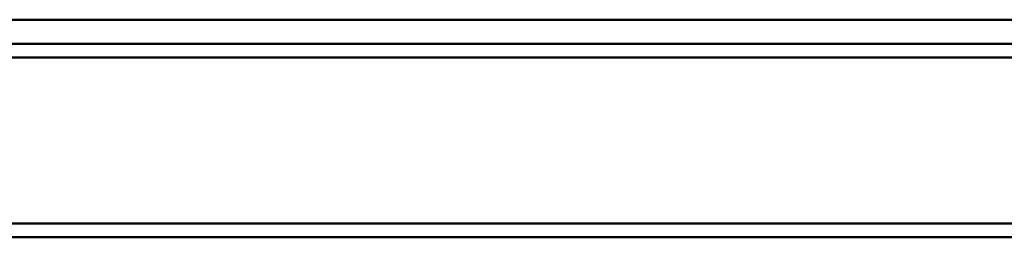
# Paper-space layout 'Layout1' of a CAD drawing. Extents: x -2 to 1033, y -36 to 596.
# Tile 7 of 256: x 66.25 to 90.69, y 217.19 to 222.59. Entities that reach past the tile are written whole.
import ezdxf

# ---------------------------------------------------------------- set-up
doc = ezdxf.new("R2010")
doc.units = 0
doc.linetypes.add('ACAD_ISO04W100', pattern=[30.5, 24, -3, 0.5, -3])
doc.layers.add('SS_JEŘÁBOVÁ DRÁHA', color=11, linetype='CONTINUOUS', lineweight=50)

psp = doc.layouts.get("Layout1")

# ---------------------------------------------------------------- linework, layer by layer
at = {"layer": 'SS_JEŘÁBOVÁ DRÁHA', "color": 1, "linetype": 'Continuous', "ltscale": 0.25}
for p, q in [((162.2145, 222.593), (52.0145, 222.593)), ((162.2145, 221.993), (52.0145, 221.993)), ((52.1145, 221.653), (162.2145, 221.653)), ((52.0145, 217.533), (162.2145, 217.533)), ((162.2145, 217.193), (52.0145, 217.193))]:
    psp.add_line(p, q, dxfattribs=at)
at = {"layer": 'SS_JEŘÁBOVÁ DRÁHA', "color": 7, "linetype": 'ACAD_ISO04W100', "ltscale": 0.25}
for p, q in [((167.8145, 221.993), (50.0145, 221.993)), ((164.7145, 217.193), (47.6145, 217.193))]:
    psp.add_line(p, q, dxfattribs=at)

doc.saveas('drawing.dxf')
